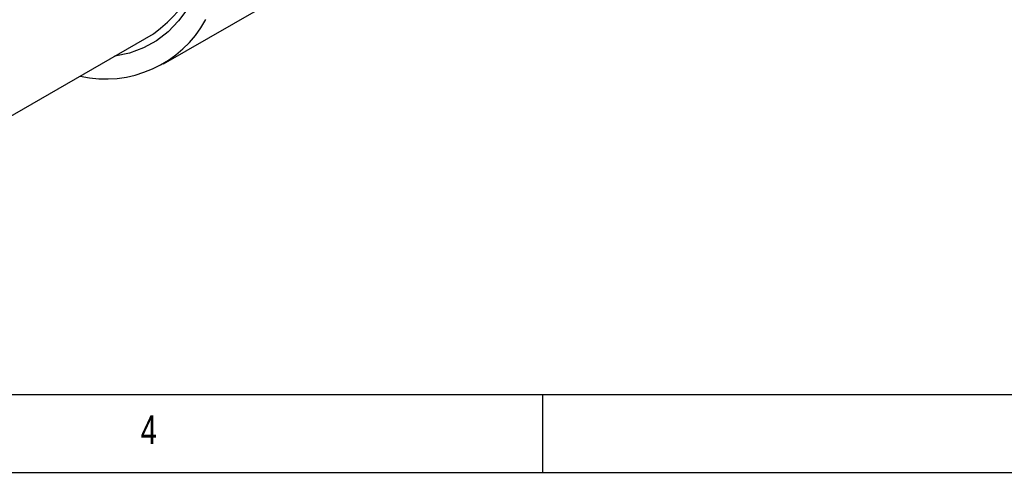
# Model space of a CAD drawing. Extents: x 5 to 415, y 5 to 292.
# Tile 10 of 29: x 176 to 240, y 5 to 34. Entities that reach past the tile are written whole.
import ezdxf

# ---------------------------------------------------------------- set-up
doc = ezdxf.new("R2010")
doc.units = 0
doc.layers.get('0').update_dxf_attribs({"linetype": 'CONTINUOUS'})
doc.styles.add('SLDTEXTSTYLE0', font='TXT', dxfattribs={"width": 0.75})

msp = doc.modelspace()

# ---------------------------------------------------------------- linework, layer by layer
at = {"color": 7, "linetype": 'CONTINUOUS'}
for p, q in [((185.626, 31.282), (196.232, 37.405)), ((172.884, 26.236), (184.979, 33.219)), ((9.996, 10), (245, 10)), ((210, 5), (209.999, 10)), ((5, 5), (415, 5))]:
    msp.add_line(p, q, dxfattribs=at)
at = {"color": 7, "linetype": 'CONTINUOUS', "flags": 128}
msp.add_lwpolyline([(187.189, 34.863), (186.603, 34.049), (185.931, 33.349), (185.178, 32.768), (184.351, 32.311), (183.455, 31.982), (182.498, 31.782), (182.49, 31.781)], dxfattribs=at)
at = {"color": 7, "linetype": 'CONTINUOUS'}
for centre, radius, start, end in [((179.715, 40.543), 9.02, 305.70561, 4.54401), ((181.891, 37.696), 7.379, 257.28504, 331.14366)]:
    msp.add_arc(centre, radius, start, end, dxfattribs=at)

# ---------------------------------------------------------------- texts
at = {"color": 7, "linetype": 'CONTINUOUS', "insert": (184.167, 8.668), "char_height": 1.852, "attachment_point": 1, "style": 'SLDTEXTSTYLE0'}
msp.add_mtext('4', dxfattribs=at)

doc.saveas('drawing.dxf')
